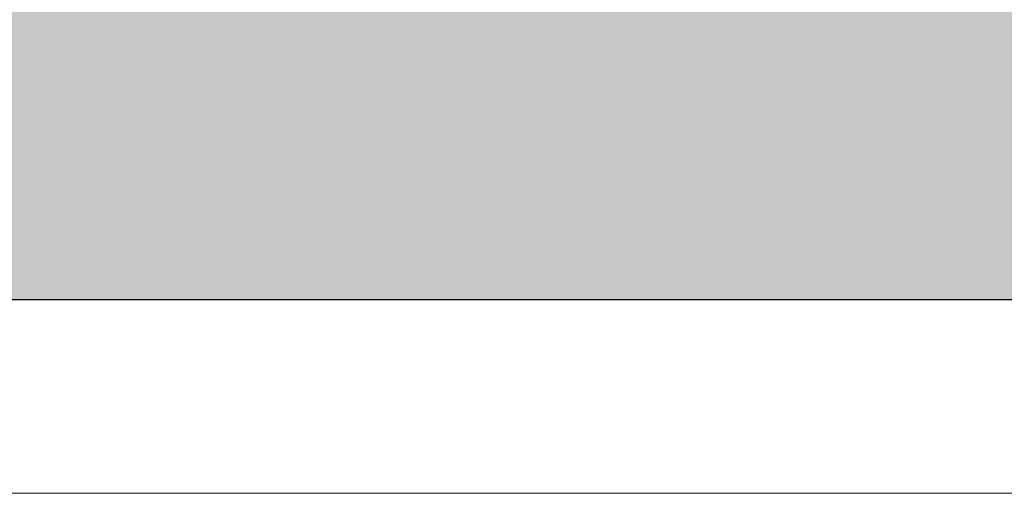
# Model space of a CAD drawing. Header units: millimetres. Extents: x 786 to 42540, y -7760 to 3796.
# Tile 121 of 256: x 21671 to 22179, y -6100 to -5856. Entities that reach past the tile are written whole.
import ezdxf

# ---------------------------------------------------------------- set-up
doc = ezdxf.new("R2010")
doc.units = ezdxf.units.MM
for name, color, linetype, lineweight in [('A-DETL-GENF', 7, 'Continuous', 13), ('A-FLOR', 7, 'Continuous', 13), ('A-FLOR-PATT', 7, 'Continuous', 25)]:
    doc.layers.add(name, color=color, linetype=linetype, lineweight=lineweight)

# ---------------------------------------------------------------- blocks, each defined once
blk = doc.blocks.new('Линия разрыва - М 1_50-5314776-Разрез по Рампе Р1_фрагмент пола')
at = {"layer": 'A-DETL-GENF', "lineweight": 5}
blk.add_line((80487.61, -6100), (61994.54, -6100), dxfattribs=at)

msp = doc.modelspace()

# ---------------------------------------------------------------- hatches: boundary and pattern name
at = {"layer": 'A-FLOR-PATT', "lineweight": 5}
h = msp.add_hatch(dxfattribs=at)
h.set_pattern_fill('FP_8', color=256, style=0, pattern_type=2)
h.set_pattern_definition([(45, (48694.21, -5700), (-114.04925, 114.04925), []), (45, (48808.26, -5700), (-114.04925, 114.04925), [201.613, -40.323, 3.353, -36.97])])
h.paths.add_polyline_path([(20634.81, -6000), (37190.27, -6000), (37190.27, -5750), (20634.81, -5750)])

# ---------------------------------------------------------------- linework, layer by layer
at = {"layer": 'A-FLOR', "lineweight": 25}
msp.add_line((20634.81, -6000), (37190.27, -6000), dxfattribs=at)

# ---------------------------------------------------------------- block references
at = {"layer": 'A-DETL-GENF'}
msp.add_blockref('Линия разрыва - М 1_50-5314776-Разрез по Рампе Р1_фрагмент пола', (-41359.73, 0), dxfattribs=at)

doc.saveas('drawing.dxf')
